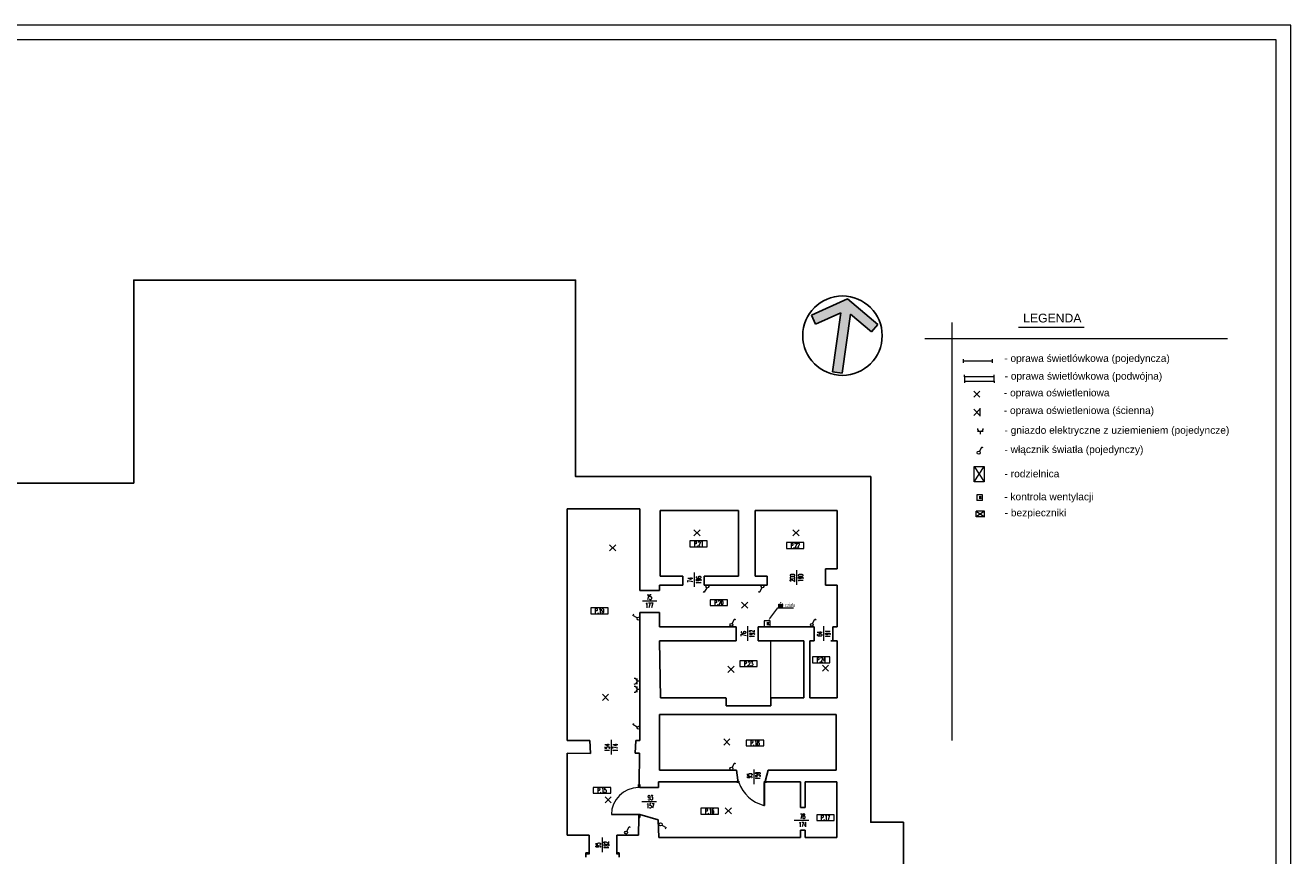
# Model space of a CAD drawing. Header units: millimetres. Extents: x 7052 to 69970, y -1719 to 15326.
# Tile 6 of 160: x 11115 to 15462, y 12474 to 15326. Entities that reach past the tile are written whole.
import ezdxf
from ezdxf import colors
from ezdxf.entities.mleader import LeaderData, LeaderLine
from ezdxf.math import Vec2, Vec3

# ---------------------------------------------------------------- set-up
doc = ezdxf.new("R2010")
doc.units = ezdxf.units.MM
doc.linetypes.add('HIDDEN', pattern=[9.525, 6.35, -3.175])
for name, color, linetype, lineweight in [('m_elektryka', 10, 'Continuous', 5), ('m_tabela', 7, 'Continuous', 20), ('m_tekst', 7, 'Continuous', 13), ('mr_cienka', 7, 'Continuous', 9), ('mr_otwory', 7, 'Continuous', 13), ('mr_stolarka', 7, 'Continuous', 13), ('mr_ściany', 7, 'Continuous', 25), ('Tabelki', 7, 'Continuous', 20)]:
    doc.layers.add(name, color=color, linetype=linetype, lineweight=lineweight)
doc.styles.add('PIOTR', font='arial.ttf', dxfattribs={"height": 10})
doc.styles.add('styl1', font='simplex.shx', dxfattribs={"width": 0.75})
doc.styles.add('WYM', font='simplex.shx', dxfattribs={"width": 0.5})

# ---------------------------------------------------------------- blocks, each defined once
blk = doc.blocks.new('oprawa ścienna')
at = {"layer": 'm_elektryka', "color": 0}
for p, q in [((10.6, 10.6), (-10.6, -10.6)), ((-10.6, 10.6), (10.6, -10.6))]:
    blk.add_line(p, q, dxfattribs=at)
at = {"layer": 'm_elektryka', "color": 0, "ltscale": 0.4}
blk.add_line((10.6, 13.6), (10.6, -13.6), dxfattribs=at)
blk = doc.blocks.new('oświetlenie')
at = {"layer": 'm_elektryka', "color": 0}
for p, q in [((10.6, 10.6), (-10.6, -10.6)), ((-10.6, 10.6), (10.6, -10.6))]:
    blk.add_line(p, q, dxfattribs=at)
blk = doc.blocks.new('gniazdo z u')
at = {"layer": 'm_elektryka', "color": 0}
for p, q in [((-20, -10), (0, -10)), ((-10, -20), (-10, -10))]:
    blk.add_line(p, q, dxfattribs=at)
blk.add_arc((-10, 0), 10, 180, 0, dxfattribs=at)
blk = doc.blocks.new('właczn ik pojedynczy')
at = {"layer": 'm_elektryka', "color": 0}
for p in [(-12.4, 12.7), (0, 0)]:
    blk.add_line(p, (-14.8, 8.3), dxfattribs=at)
blk.add_circle((4.4, -2.4), 5, dxfattribs=at)
blk = doc.blocks.new('świetlówka 1')
at = {"layer": 'm_elektryka', "color": 0, "ltscale": 0.4}
for p, q in [((0, 0), (0, 6)), ((0, 0), (100, 0)), ((0, -6), (0, 0)), ((100, 0), (100, 6)), ((100, -6), (100, 0))]:
    blk.add_line(p, q, dxfattribs=at)
blk = doc.blocks.new('ZA_NARW0')
at = {"ltscale": 2}
blk.add_hatch(color=256, dxfattribs=at).paths.add_polyline_path([(0.062, 0.282), (0.356, 0.097), (0.422, 0.203), (0, 0.469), (-0.422, 0.203), (-0.356, 0.097), (-0.062, 0.282), (-0.062, -0.469), (0.062, -0.469)])
for p, q in [((0, 0.469), (-0.422, 0.203)), ((0, 0.469), (0.422, 0.203)), ((-0.356, 0.097), (-0.422, 0.203)), ((-0.062, 0.282), (-0.356, 0.097)), ((-0.062, 0.282), (-0.062, -0.469)), ((0.062, 0.282), (0.062, -0.469)), ((0.062, 0.282), (0.356, 0.097)), ((0.356, 0.097), (0.422, 0.203)), ((0.422, 0.203), (0.422, 0.203)), ((0.062, -0.469), (-0.062, -0.469))]:
    blk.add_line(p, q)
blk.add_circle((0, 0), 0.5)

msp = doc.modelspace()

# ---------------------------------------------------------------- linework, layer by layer
at = {"layer": 'm_elektryka'}
for p, q in [((14341, 14119.2), (14341, 14125.2)), ((14341, 14119.2), (14341, 14104.2)), ((14442.9, 14119.2), (14341, 14119.2)), ((14341, 14104.2), (14442.9, 14104.2)), ((14341, 14104.2), (14341, 14098.2)), ((14442.9, 14119.2), (14442.9, 14125.2)), ((14442.9, 14104.2), (14442.9, 14119.2)), ((14442.9, 14104.2), (14442.9, 14098.2)), ((14403.7, 13713.9), (14383.7, 13713.9)), ((14383.7, 13713.9), (14383.7, 13693.9)), ((14403.7, 13693.9), (14383.7, 13693.9)), ((14403.7, 13693.9), (14403.7, 13713.9)), ((14410.3, 13657.8), (14380.9, 13657.8)), ((14380.9, 13637.8), (14380.9, 13657.8)), ((14410.3, 13637.8), (14410.3, 13657.8)), ((14410.3, 13637.8), (14380.9, 13637.8)), ((13673.6, 13280.7), (13653.6, 13280.7)), ((13653.6, 13280.7), (13653.6, 13260.7)), ((13653.6, 13260.7), (13673.6, 13260.7)), ((13673.6, 13260.7), (13673.6, 13280.7))]:
    msp.add_line(p, q, dxfattribs=at)
at = {"layer": 'm_elektryka', "ltscale": 3}
for p, q in [((14374.2, 13811.3), (14408.7, 13811.3)), ((14374.2, 13758.1), (14374.2, 13811.3)), ((14374.2, 13811.3), (14408.7, 13758.1)), ((14374.2, 13758.1), (14408.7, 13811.3)), ((14408.7, 13811.3), (14408.7, 13758.1)), ((14408.7, 13758.1), (14374.2, 13758.1))]:
    msp.add_line(p, q, dxfattribs=at)
at = {"layer": 'm_elektryka'}
for points in [[(14380.9, 13657.8), (14410.3, 13637.8)], [(14410.3, 13657.8), (14380.9, 13637.8)]]:
    msp.add_lwpolyline(points, dxfattribs=at)
at = {"layer": 'm_tabela'}
for p, q in [((15462, 15326.3), (7052, 15326.3)), ((15462, 9386.3), (15462, 15326.3)), ((15412, 15276.3), (7102, 15276.3)), ((15412, 9436.3), (15412, 15276.3))]:
    msp.add_line(p, q, dxfattribs=at)
at = {"layer": 'mr_cienka', "ltscale": 2}
for p, q in [((13397.8, 13555.3), (13397.8, 13535.3)), ((13457.8, 13555.3), (13397.8, 13555.3)), ((13397.8, 13535.3), (13457.8, 13535.3)), ((13729.4, 13549.5), (13729.4, 13529.5)), ((13789.4, 13549.5), (13729.4, 13549.5)), ((13729.4, 13529.5), (13789.4, 13529.5)), ((13467.5, 13353.2), (13467.5, 13333.2)), ((13527.5, 13353.2), (13467.5, 13353.2)), ((13057.1, 13325.2), (13057.1, 13305.2)), ((13117.1, 13325.2), (13057.1, 13325.2)), ((13057.1, 13305.2), (13117.1, 13305.2)), ((13467.5, 13333.2), (13527.5, 13333.2)), ((13569.3, 13143.5), (13569.3, 13123.5)), ((13629.3, 13143.5), (13569.3, 13143.5)), ((13818.8, 13156.9), (13818.8, 13136.9)), ((13878.8, 13156.9), (13818.8, 13156.9)), ((13818.8, 13136.9), (13878.8, 13136.9)), ((13569.3, 13123.5), (13629.3, 13123.5)), ((13591.5, 12871.3), (13591.5, 12851.3)), ((13651.5, 12871.3), (13591.5, 12871.3)), ((13591.5, 12851.3), (13651.5, 12851.3)), ((13066, 12708.6), (13066, 12688.6)), ((13126, 12708.6), (13066, 12708.6)), ((13066, 12688.6), (13126, 12688.6)), ((13435.9, 12637), (13435.9, 12617)), ((13495.9, 12637), (13435.9, 12637)), ((13435.9, 12617), (13495.9, 12617)), ((13833.5, 12614.9), (13833.5, 12594.9)), ((13893.5, 12614.9), (13833.5, 12614.9)), ((13833.5, 12594.9), (13893.5, 12594.9))]:
    msp.add_line(p, q, dxfattribs=at)
at = {"layer": 'mr_cienka'}
for points in [[(13457.8, 13535.3), (13457.8, 13555.3)], [(13789.4, 13529.5), (13789.4, 13549.5)], [(13527.5, 13333.2), (13527.5, 13353.2)], [(13117.1, 13305.2), (13117.1, 13325.2)], [(13676.4, 13015.7), (13676.4, 13211.7)], [(13629.3, 13123.5), (13629.3, 13143.5)], [(13878.8, 13136.9), (13878.8, 13156.9)], [(13651.5, 12851.3), (13651.5, 12871.3)], [(13126, 12688.6), (13126, 12708.6)], [(13495.9, 12617), (13495.9, 12637)], [(13893.5, 12594.9), (13893.5, 12614.9)]]:
    msp.add_lwpolyline(points, dxfattribs=at)
at = {"layer": 'mr_otwory', "ltscale": 2}
for p, q in [((13413.1, 13447.3), (13413.1, 13397.3)), ((13763.8, 13454.6), (13763.8, 13404.6)), ((13284.6, 13348.5), (13234.6, 13348.5)), ((13596.3, 13262.3), (13596.3, 13212.3)), ((13856.9, 13262.3), (13856.9, 13212.3)), ((13127.2, 12871.6), (13127.2, 12821.6)), ((13617.9, 12769.6), (13617.9, 12719.6)), ((13283.3, 12658.8), (13233.3, 12658.8)), ((13806.3, 12594.6), (13756.3, 12594.6)), ((13096.3, 12536.5), (13096.3, 12486.5))]:
    msp.add_line(p, q, dxfattribs=at)
at = {"layer": 'mr_stolarka', "ltscale": 2}
for p, q in [((13221.4, 12708), (13221.4, 12708)), ((13558.9, 12730.5), (13558.9, 12730.5)), ((13651.9, 12725.5), (13651.9, 12647)), ((13651.9, 12725.5), (13653.9, 12725.5)), ((13653.9, 12725.5), (13653.9, 12647)), ((13128.4, 12617), (13221.4, 12617)), ((13128.4, 12615), (13128.4, 12615)), ((13128.4, 12615), (13221.4, 12615)), ((13221.4, 12615), (13221.4, 12617)), ((13653.9, 12647), (13653.9, 12647))]:
    msp.add_line(p, q, dxfattribs=at)
at = {"layer": 'mr_stolarka', "linetype": 'HIDDEN', "ltscale": 2}
for p, q in [((13558.9, 12725.5), (13558.9, 12730.5)), ((13558.9, 12730.5), (13565.9, 12730.5)), ((13565.9, 12725.5), (13558.9, 12725.5)), ((13565.9, 12730.5), (13565.9, 12725.5)), ((13653.9, 12725.5), (13653.9, 12730.5)), ((13653.9, 12730.5), (13660.9, 12730.5)), ((13660.9, 12725.5), (13653.9, 12725.5)), ((13660.9, 12730.5), (13660.9, 12725.5))]:
    msp.add_line(p, q, dxfattribs=at)
at = {"layer": 'mr_stolarka', "ltscale": 2}
for points in [[(13221.4, 12708), (13221.4, 12718), (13226.4, 12718), (13226.4, 12708)], [(13221.4, 12615), (13221.4, 12605), (13226.4, 12605), (13226.4, 12615)], [(13052.4, 12484), (13052.4, 12479), (13040.4, 12479), (13040.4, 12484)], [(13155.4, 12484), (13155.4, 12479), (13147.4, 12479), (13147.4, 12484)]]:
    msp.add_lwpolyline(points, close=True, dxfattribs=at)
msp.add_lwpolyline([(13651.9, 12647), (13653.9, 12647)], dxfattribs=at)
for centre, radius, start, end in [((13221.4, 12615), 93, 90, 180), ((13681.8, 12766.1), 122.8, 199.3012, 255.9197)]:
    msp.add_arc(centre, radius, start, end, dxfattribs=at)
at = {"layer": 'mr_ściany', "ltscale": 2}
for p, q in [((12976.4, 13665), (13226.4, 13665)), ((12976.4, 13665), (12976.4, 12870)), ((13226.4, 13665), (13226.4, 13384.7)), ((13295.4, 13659.7), (13565.4, 13659.7)), ((13295.4, 13433.7), (13295.4, 13659.7)), ((13565.4, 13659.7), (13565.4, 13433.7)), ((13622.4, 13659.7), (13904.4, 13659.7)), ((13622.4, 13433.7), (13622.4, 13659.7)), ((13904.4, 13459.7), (13904.4, 13659.7)), ((13295.4, 13433.7), (13373.4, 13433.7)), ((13373.4, 13403.7), (13373.4, 13433.7)), ((13447.4, 13433.7), (13565.4, 13433.7)), ((13447.4, 13403.7), (13447.4, 13433.7)), ((13663.4, 13433.7), (13622.4, 13433.7)), ((13663.4, 13403.7), (13663.4, 13433.7)), ((13863.4, 13402.7), (13863.4, 13459.7)), ((13863.4, 13459.7), (13904.4, 13459.7)), ((13293.4, 13403.7), (13373.4, 13403.7)), ((13293.4, 13384.7), (13293.4, 13403.7)), ((13447.4, 13403.7), (13663.4, 13403.7)), ((13863.4, 13402.7), (13904.4, 13402.7)), ((13904.4, 13402.7), (13904.4, 13260.7)), ((13226.4, 13384.7), (13293.4, 13384.7)), ((13226.4, 13309.7), (13293.4, 13309.7)), ((13226.4, 13309.7), (13226.4, 12870)), ((13293.4, 13309.7), (13293.4, 13260.7)), ((13293.4, 13260.7), (13556.4, 13260.7)), ((13556.4, 13260.7), (13556.4, 13211.7)), ((13632.4, 13260.7), (13825.4, 13260.7)), ((13632.4, 13260.7), (13632.4, 13211.7)), ((13825.4, 13260.7), (13825.4, 13211.7)), ((13889.4, 13260.7), (13904.4, 13260.7)), ((13889.4, 13260.7), (13889.4, 13211.7)), ((13293.4, 13211.7), (13556.4, 13211.7)), ((13293.4, 13211.7), (13297.4, 13015.7)), ((13632.4, 13211.7), (13789.4, 13211.7)), ((13789.4, 13015.7), (13789.4, 13211.7)), ((13810.4, 13211.7), (13825.4, 13211.7)), ((13810.4, 13211.7), (13810.4, 13015.7)), ((13882.4, 13211.7), (13904.4, 13211.7)), ((13904.4, 13211.7), (13904.4, 13015.7)), ((13297.4, 13015.7), (13522.4, 13015.7)), ((13522.4, 12988.7), (13522.4, 13015.5)), ((13676.4, 13015.7), (13789.4, 13015.7)), ((13676.4, 12988.7), (13676.4, 13015.5)), ((13810.4, 13015.7), (13904.4, 13015.7)), ((13293.4, 12959), (13900.4, 12959)), ((13293.4, 12959), (13293.4, 12768)), ((13522.4, 12988.7), (13676.4, 12988.7)), ((13900.4, 12959), (13900.4, 12768)), ((12976.4, 12870), (13054.4, 12870)), ((13056.6, 12824.6), (13054.4, 12870)), ((13210.4, 12826), (13212.4, 12870)), ((13212.4, 12870), (13226.4, 12870)), ((12976.4, 12826), (13056.6, 12824.6)), ((12976.4, 12545), (12976.4, 12826)), ((13210.4, 12826), (13225.4, 12826)), ((13223.9, 12718), (13225.4, 12826)), ((13293.4, 12768), (13558.4, 12768)), ((13558.4, 12768), (13562.4, 12733)), ((13666.4, 12768), (13657.4, 12733)), ((13666.4, 12768), (13900.4, 12768)), ((13221.4, 12718), (13226.4, 12718)), ((13223.9, 12718), (13226.4, 12718)), ((13226.4, 12708), (13226.4, 12718)), ((13226.4, 12708), (13290.4, 12708)), ((13290.4, 12728), (13552.4, 12728)), ((13290.4, 12708), (13290.4, 12728)), ((13667.4, 12728), (13778.4, 12728)), ((13778.4, 12728), (13778.4, 12640)), ((13794.4, 12728), (13902.4, 12728)), ((13794.4, 12728), (13794.4, 12640)), ((13902.4, 12728), (13902.4, 12537)), ((13226.4, 12605), (13226.4, 12615)), ((13226.4, 12615), (13289.2, 12597.1)), ((13794.4, 12640), (13778.4, 12640)), ((13221.4, 12545), (13222.3, 12605)), ((13221.4, 12605), (13226.4, 12605)), ((13222.3, 12605), (13226.4, 12605)), ((13052.4, 12545), (12976.4, 12545)), ((13052.4, 12484), (13052.4, 12545)), ((13147.4, 12484), (13147.4, 12545)), ((13221.4, 12545), (13147.4, 12545)), ((13290.7, 12537), (13778.4, 12537)), ((13778.4, 12562), (13778.4, 12537)), ((13794.4, 12562), (13778.4, 12562)), ((13794.4, 12562), (13794.4, 12537)), ((13794.4, 12537), (13902.4, 12537)), ((13040.4, 12479), (13040.4, 12484)), ((13040.4, 12484), (13052.4, 12484)), ((13040.4, 12469), (13040.4, 12479)), ((13147.4, 12484), (13155.4, 12484)), ((13155.4, 12479), (13155.4, 12484)), ((13155.4, 12469), (13155.4, 12479))]:
    msp.add_line(p, q, dxfattribs=at)
at = {"layer": 'mr_ściany', "linetype": 'HIDDEN', "ltscale": 2}
for p, q in [((13552.4, 12728), (13558.9, 12728)), ((13562.4, 12730.5), (13562.4, 12733)), ((13657.4, 12733), (13657.4, 12730.5)), ((13660.9, 12728), (13667.4, 12728))]:
    msp.add_line(p, q, dxfattribs=at)
at = {"layer": 'mr_ściany', "ltscale": 2}
for points in [[(9545.4, 11284), (10677.4, 11284), (10677.4, 10974), (11170.4, 10974), (11170.4, 11284), (12851.4, 11284), (12851.4, 10842), (14017.4, 10842), (14017.4, 12022), (14131.4, 12022), (14131.4, 12589), (14019.4, 12589), (14019.4, 13776), (13005.4, 13776), (13005.4, 14451), (11487.4, 14451), (11487.4, 13754), (10382.4, 13754), (10382.4, 14446), (8862.4, 14446), (8862.4, 13773), (7844.4, 13773), (7844.4, 13134)], [(13290.7, 12537), (13289.2, 12597.1)]]:
    msp.add_lwpolyline(points, dxfattribs=at)
at = {"layer": 'Tabelki', "color": 8, "linetype": 'Continuous'}
for p, q in [((14298.3, 14305.5), (14298.3, 12869.4)), ((14527.4, 14289.2), (14752.5, 14289.2)), ((14204.6, 14251.1), (15244.8, 14251.1))]:
    msp.add_line(p, q, dxfattribs=at)

# ---------------------------------------------------------------- block references
at = {"xscale": 272.8386910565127, "yscale": 272.8386910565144, "zscale": 45.47311517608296, "rotation": 351.9999999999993}
msp.add_blockref('ZA_NARW0', (13922.1, 14260.3), dxfattribs=at)
at = {"layer": 'm_elektryka'}
for name, p in [('świetlówka 1', (14337.7, 14173.5)), ('oświetlenie', (14383.9, 14059.3)), ('oprawa ścienna', (14383.9, 13997.2)), ('gniazdo z u', (14405.8, 13941.8)), ('oświetlenie', (13422.4, 13583.2)), ('oświetlenie', (13762.7, 13583.2)), ('oświetlenie', (13132.5, 13531.5)), ('właczn ik pojedynczy', (13217.1, 13290.5)), ('oświetlenie', (13586.4, 13334.6)), ('oświetlenie', (13863.7, 13118.2)), ('oświetlenie', (13539.2, 13114.2)), ('oświetlenie', (13108.2, 13018)), ('właczn ik pojedynczy', (13217.1, 12915.8)), ('oświetlenie', (13524.6, 12864.7)), ('oświetlenie', (13117, 12666)), ('oświetlenie', (13530, 12628.1))]:
    msp.add_blockref(name, p, dxfattribs=at)
for name, p, rotation in [('właczn ik pojedynczy', (14392.5, 13862.7), 270), ('właczn ik pojedynczy', (13455.7, 13394.3), 89.99999999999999), ('właczn ik pojedynczy', (13645, 13394.3), 89.99999999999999), ('właczn ik pojedynczy', (13543.1, 13271.5), 270), ('właczn ik pojedynczy', (13819.2, 13271.2), 270), ('gniazdo z u', (13206.4, 13083.1), 90), ('gniazdo z u', (13206.4, 13055.4), 90), ('właczn ik pojedynczy', (13543.1, 12777.4), 270), ('właczn ik pojedynczy', (13181.2, 12557.9), 270), ('właczn ik pojedynczy', (13301.9, 12579.4), 180)]:
    msp.add_blockref(name, p, dxfattribs=dict(at, rotation=rotation))

# ---------------------------------------------------------------- texts
at = {"layer": 'm_elektryka', "char_height": 10, "attachment_point": 1, "style": 'styl1'}
for insert in [(14391.8, 13709.4), (13662.5, 13276.1)]:
    msp.add_mtext_dynamic_manual_height_columns('K', width=54.427, gutter_width=75, heights=[0], dxfattribs=dict(at, insert=insert))
at = {"layer": 'm_tekst', "linetype": 'Continuous', "style": 'PIOTR'}
msp.add_text('- kontrola wentylacji', height=25, dxfattribs=at).set_placement((14477.9, 13694.9))
at = {"layer": 'm_tekst', "ltscale": 3, "char_height": 25, "attachment_point": 1, "style": 'PIOTR'}
for s, insert in [('- oprawa świetlówkowa (pojedyncza) ', (14478, 14195.2)), ('- oprawa świetlówkowa (podwójna)', (14479.1, 14134.2)), ('- oprawa oświetleniowa', (14476.6, 14076.7)), ('- oprawa oświetleniowa (ścienna)', (14476.3, 14016.1)), ('- gniazdo elektryczne z uziemieniem (pojedyncze)', (14478.8, 13948.2)), ('- włącznik światła (pojedynczy)', (14478.6, 13882)), ('- rodzielnica', (14479, 13798.6)), ('- bezpieczniki', (14479.3, 13664.6))]:
    msp.add_mtext_dynamic_manual_height_columns(s, width=907.34, gutter_width=350, heights=[0], dxfattribs=dict(at, insert=insert))
at = {"layer": 'mr_otwory', "ltscale": 2, "char_height": 17, "attachment_point": 5, "style": 'WYM'}
for s, width, insert in [('P.21', 40, (13427.8, 13545.3)), ('P.22', 40, (13759.4, 13539.5)), ('75\\P177', 54.568, (13258.5, 13347.7)), ('P.20', 40, (13497.5, 13343.2)), ('P.19', 40, (13087.1, 13315.2)), ('P.23', 40, (13599.3, 13133.5)), ('P.24', 40, (13848.8, 13146.9)), ('P.18', 40, (13621.5, 12861.3)), ('P.15', 40, (13096, 12698.6)), ('93\\P157', 54.568, (13262.5, 12659.4)), ('P.16', 40, (13465.9, 12627)), ('78\\P174', 54.568, (13785.4, 12595.3)), ('P.17', 40, (13863.5, 12604.9))]:
    msp.add_mtext_dynamic_manual_height_columns(s, width=width, gutter_width=75, heights=[0], dxfattribs=dict(at, insert=insert))
at = {"layer": 'mr_otwory', "ltscale": 2, "char_height": 17, "attachment_point": 5, "rotation": 90, "style": 'WYM'}
for s, insert in [('74\\P196', (13413.9, 13421.1)), ('200\\P190', (13764.6, 13428.4)), ('76\\P192', (13597, 13236.2)), ('64\\P191', (13857.7, 13236.2)), ('154\\P174', (13128, 12845.4)), ('95\\P159', (13617.2, 12748.7)), ('95\\P182', (13097.1, 12510.4))]:
    msp.add_mtext_dynamic_manual_height_columns(s, width=54.568, gutter_width=75, heights=[0], dxfattribs=dict(at, insert=insert))
at = {"layer": 'Tabelki', "color": 8, "linetype": 'Continuous', "insert": (14643, 14320.5), "char_height": 30, "width": 1008.605, "attachment_point": 5, "style": 'PIOTR'}
msp.add_mtext('LEGENDA', dxfattribs=at)

# ---------------------------------------------------------------- leaders
at = {"layer": 'm_elektryka'}
ml = msp.add_multileader_mtext('Standard', dxfattribs=at)
ml.set_content('{\\C256;nie działa}', color=7, style='WYM')
ml.set_leader_properties(color=1, linetype='ByLayer', lineweight=-1)
ml.build(insert=Vec2(0, 0))
ml.multileader.update_dxf_attribs({"text_left_attachment_type": 5, "text_right_attachment_type": 5, "dogleg_length": 0.36, "arrow_head_size": 10})
ctx = ml.context
ctx.base_point, ctx.char_height, ctx.arrow_head_size, ctx.landing_gap_size, ctx.plane_origin = Vec3(13700.8, 13325.1), 15, 10, 0.09, Vec3(13666.8, 13280.9)
ctx.left_attachment, ctx.right_attachment = 5, 5
notes = []
notes.append((ctx, [(0, (1, 1, 0), (13700.5, 13325.1), (1, 0), 0.36, [(0, [(13666.8, 13280.9)], 0, [])])]))
ctx.mtext.insert, ctx.mtext.flow_direction = Vec3(13700.9, 13343.1), 5
for ctx, leaders in notes:
    for number, flags, end, landing, length, lines in leaders:
        leader = LeaderData()
        leader.index, (leader.has_last_leader_line, leader.has_dogleg_vector, leader.attachment_direction) = number, flags
        leader.last_leader_point, leader.dogleg_vector, leader.dogleg_length = Vec3(end), Vec3(landing), length
        for number, points, colour, breaks in lines:
            line = LeaderLine()
            line.index, line.vertices, line.color, line.breaks = number, Vec3.list(points), colors.encode_raw_color(colour), breaks
            leader.lines.append(line)
        ctx.leaders.append(leader)

doc.saveas('drawing.dxf')
